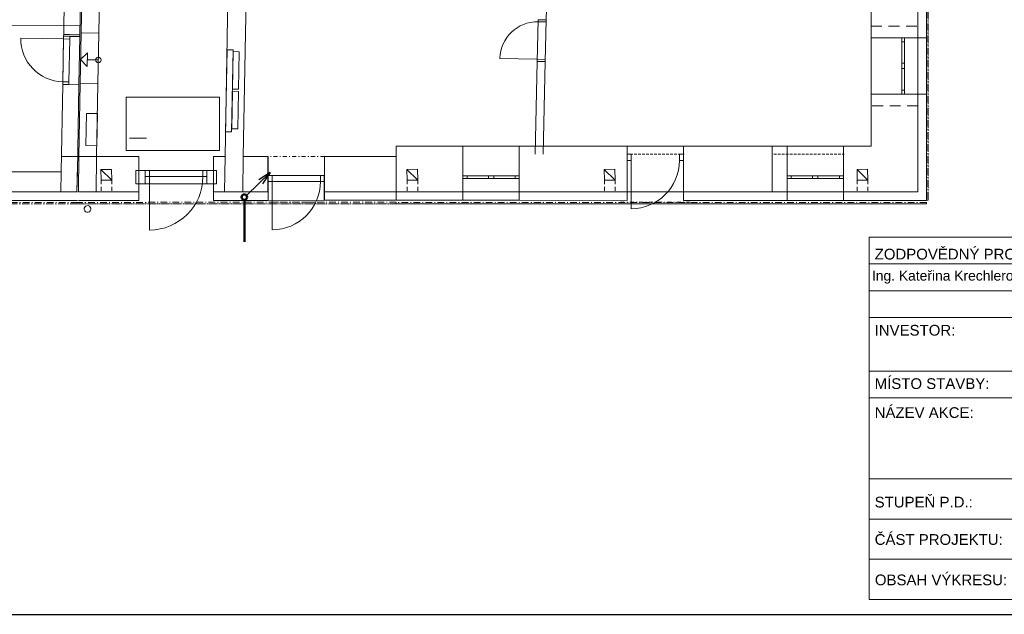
# Model space of a CAD drawing. Header units: millimetres. Extents: x 28262 to 240133, y -152087 to 56534.
# Tile 48 of 107: x 92168 to 110546, y -7545 to 3562. Entities that reach past the tile are written whole.
import ezdxf

# ---------------------------------------------------------------- set-up
doc = ezdxf.new("R2010")
doc.units = ezdxf.units.MM
doc.header["$MEASUREMENT"] = 0
for name, pattern in [('Čerchovaná M', [225, 125, -42.5, 15, -42.5]), ('Čerchovaná S', [175, 75, -42.5, 15, -42.5]), ('Čárkovaná', [325, 200, -125]), ('čárkovaná 3', [75, 50, -25]), ('Čárkovaná S', [125, 75, -50])]:
    doc.linetypes.add(name, pattern=pattern)
doc.layers.get('0').update_dxf_attribs({"lineweight": 9})
for name, color, linetype, lineweight in [('--KANAL_DEST', 5, 'Continuous', 50), ('--KANAL_POPIS', 7, 'Continuous', 25), ('--písmo', 7, 'Continuous', 25), ('--tabulka', 7, 'Continuous', 20), ('2D prvky - obecné', 7, 'Continuous', 9), ('Konstrukce - nosné', 7, 'Continuous', 9), ('Kresby a obrázky', 7, 'Continuous', 9), ('Nové_0', 7, 'Continuous', 9), ('Nové_Konstrukce - krov', 9, 'Continuous', 13), ('Nové_Konstrukce - nosné', 7, 'Continuous', 9), ('Nové_Kresby a obrázky', 9, 'Continuous', 9), ('Nové_Otvory – Dveře', 7, 'Continuous', 9), ('Nové_Otvory – Okna', 7, 'Continuous', 9), ('Nové_Výplně - Povrchové', 7, 'Continuous', 13), ('Nové_Výplně – Řezové', 7, 'Continuous', 9), ('Otvory – Dveře', 7, 'Continuous', 9), ('Situace - terén', 7, 'Continuous', 9), ('Výplně – Řezové', 7, 'Continuous', 9)]:
    doc.layers.add(name, color=color, linetype=linetype, lineweight=lineweight)
doc.styles.add('GENERATED_STYLE_1', font='arial.ttf')

msp = doc.modelspace()

# ---------------------------------------------------------------- hatches: boundary and pattern name
at = {"layer": 'Nové_Výplně – Řezové', "linetype": 'Continuous'}
for points in [[(92989, 3288), (92988, 3253), (93288, 3248), (93289, 3282)], [(107542, 1197), (107542, 347), (107542, 347), (107542, 1197)], [(96802, 1007), (96802, 347), (96805, 347), (96805, 847), (96805, 1007)]]:
    msp.add_hatch(color=256, dxfattribs=at).paths.add_polyline_path(points)

# ---------------------------------------------------------------- linework, layer by layer
at = {"layer": '--KANAL_DEST'}
msp.add_line((96361, 198), (96361, -589), dxfattribs=at)
msp.add_circle((96361, 248), 50, dxfattribs=at)
at = {"layer": '--KANAL_POPIS'}
for p, q in [((96403, 279), (96845, 706)), ((96845, 706), (96632, 571)), ((96845, 706), (96702, 498))]:
    msp.add_line(p, q, dxfattribs=at)
at = {"layer": '--písmo'}
msp.add_line((84343, -7545), (126343, -7545), dxfattribs=at)
at = {"layer": '--tabulka', "linetype": 'Continuous'}
for p, q in [((108026, -500), (126026, -500)), ((108026, -500), (108026, -7267)), ((108026, -1000), (111026, -1000)), ((108026, -1500), (120026, -1500)), ((108026, -2000), (126026, -2000)), ((108026, -3000), (122026, -3000)), ((108026, -3500), (122026, -3500)), ((120026, -5017), (108026, -5017)), ((108026, -5767), (120026, -5767)), ((108026, -6517), (120026, -6517)), ((108026, -7267), (120026, -7267))]:
    msp.add_line(p, q, dxfattribs=at)
at = {"linetype": 'čárkovaná 3'}
msp.add_line((108932, 347), (108932, 17967), dxfattribs=at)
at = {"linetype": 'Continuous'}
msp.add_line((94536, 1347), (94215, 1347), dxfattribs=at)
at = {"layer": '2D prvky - obecné', "linetype": 'Continuous'}
for p, q in [((93603, 1006), (92948, 1006)), ((93274, 1009), (93263, 347)), ((93604, 1007), (93593, 346)), ((96002, 1007), (95991, 347)), ((96342, 1007), (96331, 347)), ((93246, 847), (93237, 346)), ((92944, 721), (92937, 346)), ((102288, 348), (103158, 347))]:
    msp.add_line(p, q, dxfattribs=at)
at = {"layer": '2D prvky - obecné', "linetype": 'čárkovaná 3'}
for p, q in [((103561, 1047), (104571, 1047)), ((106243, 1047), (107558, 1047))]:
    msp.add_line(p, q, dxfattribs=at)
at = {"layer": 'Konstrukce - nosné', "linetype": 'Continuous'}
for p, q in [((101996, 3559), (102095, 7781)), ((96120, 7633), (96002, 1007)), ((96342, 1007), (96460, 7633)), ((93003, 4111), (92989, 3288)), ((93289, 3282), (93303, 4105)), ((93328, 4082), (93315, 3317)), ((93644, 3311), (93658, 4077)), ((89203, 3474), (93291, 3445)), ((93644, 3311), (93315, 3317)), ((93099, 3286), (92989, 3288)), ((93289, 3282), (93099, 3286)), ((101828, 2782), (101788, 1051)), ((101937, 1048), (101978, 2779)), ((92973, 2353), (92944, 721)), ((92973, 2353), (93088, 2351)), ((93088, 2351), (93272, 2348)), ((93244, 721), (93272, 2348)), ((93298, 2367), (93274, 1006)), ((93628, 2361), (93298, 2367)), ((93604, 1006), (93628, 2361)), ((108632, 2173), (108062, 2173)), ((108062, 2173), (108062, 1197)), ((108682, 2173), (108632, 2173)), ((108932, 2173), (108682, 2173)), ((108932, 347), (108932, 2173)), ((100442, 1198), (99193, 1198)), ((99193, 348), (99193, 1198)), ((100442, 648), (100442, 1198)), ((101492, 648), (101492, 1198)), ((103507, 1197), (101783, 1198)), ((106212, 1197), (104557, 1197)), ((106212, 547), (106212, 1197)), ((107542, 547), (107542, 1197)), ((108062, 1197), (107542, 1197)), ((93263, 346), (93274, 1006)), ((94393, 1007), (93604, 1006)), ((96002, 1007), (95783, 1007)), ((96802, 1007), (96342, 1007)), ((96802, 912), (96802, 1007)), ((97855, 848), (97855, 1008)), ((99193, 1008), (97855, 1008)), ((96802, 797), (96802, 912)), ((96802, 347), (96802, 797)), ((97855, 848), (97855, 348)), ((92944, 721), (91753, 721)), ((93237, 346), (93244, 721)), ((100442, 598), (100442, 648)), ((100442, 348), (100442, 598)), ((101492, 598), (101492, 648)), ((101492, 348), (101492, 598)), ((106212, 497), (106212, 547)), ((106212, 347), (106212, 497)), ((107542, 497), (107542, 547)), ((107542, 347), (107542, 497)), ((91753, 346), (93237, 346)), ((93263, 346), (94393, 347)), ((95783, 347), (96802, 347)), ((97855, 348), (99193, 348)), ((99193, 348), (100442, 348)), ((101783, 348), (103507, 347)), ((104557, 347), (106212, 347)), ((107542, 347), (108062, 347)), ((108932, 347), (108062, 347))]:
    msp.add_line(p, q, dxfattribs=at)
at = {"layer": 'Kresby a obrázky', "linetype": 'Continuous'}
for p, q in [((93305, 2818), (93433, 2940)), ((93305, 2818), (93427, 2690)), ((93433, 2940), (93427, 2690)), ((93635, 2810), (93430, 2815))]:
    msp.add_line(p, q, dxfattribs=at)
at = {"layer": 'Kresby a obrázky', "linetype": 'Čárkovaná S'}
for p, q in [((93686, 566), (93686, 346)), ((93886, 566), (93886, 346)), ((99399, 567), (99399, 347)), ((99599, 567), (99599, 347)), ((103082, 567), (103082, 347)), ((103282, 567), (103282, 347)), ((107799, 567), (107799, 347)), ((107999, 567), (107999, 347))]:
    msp.add_line(p, q, dxfattribs=at)
at = {"layer": 'Kresby a obrázky', "linetype": 'Continuous'}
msp.add_circle((93635, 2810), 51, dxfattribs=at)
at = {"layer": 'Nové_0', "linetype": 'Čárkovaná'}
for p, q in [((108062, 1953), (108062, 3443)), ((108062, 3443), (108932, 3443)), ((108932, 3443), (108932, 1953)), ((108932, 1953), (108062, 1953))]:
    msp.add_line(p, q, dxfattribs=at)
at = {"layer": 'Nové_Konstrukce - krov', "linetype": 'Continuous'}
for start, end in [(79.0063, 259.0063), (259.0063, 79.0063)]:
    msp.add_arc((93433, 27), 62.5, start, end, dxfattribs=at)
at = {"layer": 'Nové_Konstrukce - nosné', "linetype": 'Čerchovaná M'}
for p, q in [((109097, 18114), (109097, 191)), ((109123, 18114), (109123, 191)), ((109123, 18114), (109123, 191)), ((109123, 191), (109123, 18114)), ((109123, 191), (109097, 191)), ((109123, 191), (109123, 191)), ((109123, 191), (109123, 191)), ((93249, 150), (88613, 150)), ((93249, 124), (88613, 124)), ((93249, 124), (88613, 124)), ((88613, 123), (93249, 123)), ((99194, 152), (93249, 150)), ((99194, 125), (93249, 124)), ((99194, 125), (93249, 124)), ((93249, 123), (99194, 125)), ((109092, 149), (99194, 150)), ((99194, 124), (99194, 150)), ((109092, 122), (99194, 124)), ((109092, 122), (99194, 124)), ((99194, 123), (99194, 124)), ((99194, 124), (99194, 124)), ((99194, 123), (109092, 122)), ((109092, 122), (109092, 149)), ((109092, 122), (109092, 122)), ((109092, 122), (109092, 122))]:
    msp.add_line(p, q, dxfattribs=at)
at = {"layer": 'Nové_Konstrukce - nosné', "linetype": 'Continuous'}
for p, q in [((108932, 5102), (108932, 3223)), ((109092, 3223), (109092, 5102)), ((108062, 4147), (108062, 3223)), ((108932, 3223), (108932, 4147)), ((101996, 3559), (101846, 3562)), ((92989, 3288), (92988, 3253)), ((93288, 3248), (92988, 3253)), ((93288, 3248), (93289, 3282)), ((108932, 3223), (108062, 3223)), ((108942, 3223), (108932, 3223)), ((108942, 3223), (109092, 3223)), ((101828, 2782), (101978, 2779)), ((108932, 2173), (108931, 347)), ((108942, 2173), (108932, 2173)), ((108942, 2173), (109092, 2173)), ((109091, 347), (109092, 2173)), ((101783, 1198), (101492, 1198)), ((101492, 348), (101492, 1198)), ((103507, 1197), (103507, 347)), ((104557, 347), (104557, 1197)), ((106492, 1197), (106212, 1197)), ((106492, 1197), (106492, 347)), ((107542, 1197), (107542, 1197)), ((107542, 347), (107542, 1197)), ((94393, 1007), (94393, 347)), ((95783, 347), (95783, 1007)), ((96805, 1007), (96802, 1007)), ((96805, 1007), (96805, 847)), ((94513, 747), (94333, 747)), ((94333, 747), (94333, 497)), ((94513, 632), (94513, 747)), ((95663, 632), (95663, 747)), ((95843, 747), (95663, 747)), ((95843, 497), (95843, 747)), ((96805, 847), (96805, 347)), ((94393, 637), (94393, 187)), ((94393, 637), (94393, 347)), ((94513, 497), (94513, 632)), ((95663, 497), (95663, 632)), ((95783, 637), (95783, 187)), ((95783, 637), (95783, 347)), ((96803, 637), (96803, 187)), ((96803, 637), (96803, 347)), ((97853, 638), (97853, 348)), ((97853, 638), (97853, 348)), ((103507, 637), (103507, 187)), ((103507, 637), (103507, 347)), ((104557, 637), (104557, 187)), ((104557, 637), (104557, 347)), ((94333, 497), (94513, 497)), ((95663, 497), (95843, 497)), ((93244, 346), (91753, 346)), ((91753, 186), (93244, 186)), ((94393, 347), (93263, 346)), ((93263, 186), (94393, 187)), ((96803, 347), (95783, 347)), ((95783, 187), (96803, 187)), ((96802, 347), (96805, 347)), ((97855, 188), (97855, 348)), ((99182, 348), (97855, 348)), ((97855, 188), (99182, 188)), ((100442, 348), (99193, 348)), ((99193, 188), (99193, 348)), ((99193, 188), (100442, 188)), ((100442, 338), (100442, 348)), ((100442, 338), (100442, 188)), ((101492, 348), (101783, 348)), ((101492, 338), (101492, 348)), ((103507, 347), (101492, 348)), ((101492, 338), (101492, 188)), ((101492, 188), (103507, 187)), ((106492, 347), (104557, 347)), ((104557, 187), (106492, 187)), ((106212, 347), (106492, 347)), ((107542, 347), (107542, 347)), ((107542, 337), (107542, 347)), ((108931, 347), (107542, 347)), ((107542, 337), (107542, 187)), ((107542, 187), (109091, 187)), ((109091, 187), (109091, 347))]:
    msp.add_line(p, q, dxfattribs=at)
at = {"layer": 'Nové_Kresby a obrázky', "linetype": 'Čerchovaná S'}
for p, q in [((97855, 1008), (96805, 1008)), ((97855, 153), (96805, 153)), ((104683, 151), (103383, 151))]:
    msp.add_line(p, q, dxfattribs=at)
at = {"layer": 'Nové_Otvory – Dveře', "linetype": 'Continuous'}
for p, q in [((101846, 3562), (101828, 2782)), ((101845, 3522), (101846, 3562)), ((101995, 3519), (101845, 3522)), ((101846, 3562), (101996, 3559)), ((101846, 3562), (101996, 3559)), ((101846, 3562), (101996, 3559)), ((101996, 3559), (101978, 2779)), ((101996, 3559), (101995, 3519)), ((92987, 3203), (92188, 3217)), ((92973, 2353), (92988, 3253)), ((92973, 2403), (92987, 3203)), ((92988, 3253), (92987, 3203)), ((92987, 3203), (93102, 3201)), ((93103, 3251), (92988, 3253)), ((92988, 3253), (93103, 3251)), ((92988, 3253), (93103, 3251)), ((93102, 3201), (93088, 2401)), ((93102, 3201), (93103, 3251)), ((93103, 3251), (93288, 3248)), ((93272, 2348), (93288, 3248)), ((101829, 2822), (101129, 2839)), ((101828, 2782), (101829, 2822)), ((101978, 2779), (101828, 2782)), ((101828, 2782), (101978, 2779)), ((101828, 2782), (101978, 2779)), ((101829, 2822), (101979, 2819)), ((101979, 2819), (101978, 2779)), ((93088, 2401), (92973, 2403)), ((92973, 2403), (92973, 2353)), ((93088, 2351), (93088, 2401)), ((92973, 2353), (93088, 2351)), ((92973, 2353), (93088, 2351)), ((92973, 2353), (93088, 2351)), ((93088, 2351), (93272, 2348)), ((104557, 1197), (103507, 1197)), ((103507, 1197), (103507, 1047)), ((104557, 1197), (104557, 1047)), ((94393, 627), (94393, 1007)), ((95783, 627), (95783, 1007)), ((96805, 847), (96805, 1007)), ((97855, 848), (97855, 1008)), ((103582, 1047), (103507, 1047)), ((103507, 1047), (103507, 932)), ((103507, 1047), (103507, 932)), ((103507, 1047), (103507, 932)), ((103507, 932), (103582, 932)), ((103507, 932), (103507, 347)), ((103582, 932), (103582, 1047)), ((103582, 932), (103582, 32)), ((104557, 1047), (104482, 1047)), ((104482, 1047), (104482, 932)), ((104482, 932), (104557, 932)), ((104557, 932), (104557, 1047)), ((104557, 1047), (104557, 932)), ((104557, 1047), (104557, 932)), ((104557, 932), (104557, 347)), ((95663, 747), (94513, 747)), ((94588, 747), (94513, 747)), ((94513, 747), (94513, 632)), ((94513, 632), (94513, 747)), ((94513, 632), (94513, 747)), ((94588, 747), (95588, 747)), ((94588, 632), (94588, 747)), ((95663, 747), (95588, 747)), ((95588, 747), (95588, 632)), ((95663, 632), (95663, 747)), ((95663, 632), (95663, 747)), ((95663, 632), (95663, 747)), ((96805, 847), (96805, 347)), ((97855, 848), (97855, 348)), ((94393, 637), (94393, 347)), ((94393, 637), (94393, 187)), ((94393, 627), (94393, 347)), ((94513, 632), (94588, 632)), ((94513, 497), (94513, 632)), ((95588, 632), (94588, 632)), ((94588, 632), (94588, -368)), ((95588, 632), (95663, 632)), ((95663, 497), (95663, 632)), ((95783, 637), (95783, 347)), ((95783, 637), (95783, 187)), ((95783, 627), (95783, 347)), ((96803, 637), (96803, 347)), ((96803, 637), (96803, 187)), ((96880, 652), (96805, 652)), ((96805, 652), (96805, 537)), ((96880, 652), (97780, 653)), ((96880, 537), (96880, 652)), ((97855, 653), (97780, 653)), ((97780, 653), (97780, 538)), ((97853, 638), (97853, 348)), ((97853, 638), (97853, 188)), ((97855, 538), (97855, 653)), ((103507, 637), (103507, 347)), ((103507, 637), (103507, 187)), ((104557, 637), (104557, 347)), ((104557, 637), (104557, 187)), ((95663, 497), (94513, 497)), ((96805, 537), (96880, 537)), ((97780, 538), (96880, 537)), ((96880, 537), (96880, -363)), ((97780, 538), (97855, 538)), ((96805, 187), (96805, 347)), ((97855, 188), (96805, 187)), ((97855, 188), (97855, 348)), ((104557, 347), (103507, 347))]:
    msp.add_line(p, q, dxfattribs=at)
for centre, radius, start, end in [((101829, 2822), 700, 88.6585, 178.6585), ((92987, 3203), 800, 178.9976, 268.9976), ((103582, 932), 900, 269.9912, 359.9912), ((94588, 632), 1000, 270.0169, 0.0169), ((96880, 537), 900, 270.0169, 0.0169)]:
    msp.add_arc(centre, radius, start, end, dxfattribs=at)
at = {"layer": 'Nové_Otvory – Okna', "linetype": 'Continuous'}
for p, q in [((108062, 2173), (108062, 3223)), ((108632, 3223), (108062, 3223)), ((108632, 3148), (108632, 3223)), ((108682, 3223), (108632, 3223)), ((108682, 3223), (108632, 3223)), ((108682, 3148), (108632, 3148)), ((108632, 2748), (108632, 3148)), ((108682, 3223), (108682, 3148)), ((108932, 3223), (108682, 3223)), ((108682, 3148), (108682, 2748)), ((108932, 2173), (108932, 3223)), ((108942, 3223), (108932, 3223)), ((108932, 2173), (108932, 3223)), ((108942, 3223), (109092, 3223)), ((109092, 2173), (109092, 3223)), ((108632, 2698), (108632, 2748)), ((108632, 2748), (108682, 2748)), ((108632, 2648), (108632, 2698)), ((108682, 2648), (108632, 2648)), ((108632, 2248), (108632, 2648)), ((108682, 2748), (108682, 2698)), ((108682, 2698), (108682, 2648)), ((108682, 2648), (108682, 2248)), ((108632, 2173), (108632, 2248)), ((108632, 2248), (108682, 2248)), ((108682, 2248), (108682, 2173)), ((108632, 2173), (108062, 2173)), ((108682, 2173), (108632, 2173)), ((108682, 2173), (108632, 2173)), ((108932, 2173), (108682, 2173)), ((108942, 2173), (108932, 2173)), ((108942, 2173), (109092, 2173)), ((101492, 1198), (100442, 1198)), ((100442, 648), (100442, 1198)), ((101492, 648), (101492, 1198)), ((106492, 1197), (107542, 1197)), ((106492, 647), (106492, 1197)), ((107542, 647), (107542, 1197)), ((100517, 648), (100442, 648)), ((100442, 598), (100442, 648)), ((100442, 598), (100442, 648)), ((100442, 598), (100517, 598)), ((100442, 348), (100442, 598)), ((100517, 598), (100517, 648)), ((100917, 648), (100517, 648)), ((100517, 598), (100917, 598)), ((100967, 648), (100917, 648)), ((100917, 648), (100917, 598)), ((100917, 598), (100967, 598)), ((101017, 648), (100967, 648)), ((100967, 598), (101017, 598)), ((101017, 598), (101017, 648)), ((101417, 648), (101017, 648)), ((101017, 598), (101417, 598)), ((101492, 648), (101417, 648)), ((101417, 648), (101417, 598)), ((101417, 598), (101492, 598)), ((101492, 598), (101492, 648)), ((101492, 598), (101492, 648)), ((101492, 348), (101492, 598)), ((106492, 647), (106567, 647)), ((106492, 597), (106492, 647)), ((106492, 597), (106492, 647)), ((106567, 597), (106492, 597)), ((106492, 347), (106492, 597)), ((106567, 647), (106567, 597)), ((106567, 647), (106967, 647)), ((106967, 597), (106567, 597)), ((106967, 597), (106967, 647)), ((106967, 647), (107017, 647)), ((107017, 597), (106967, 597)), ((107017, 647), (107067, 647)), ((107067, 597), (107017, 597)), ((107067, 647), (107067, 597)), ((107067, 647), (107467, 647)), ((107467, 597), (107067, 597)), ((107467, 597), (107467, 647)), ((107467, 647), (107542, 647)), ((107542, 597), (107467, 597)), ((107542, 597), (107542, 647)), ((107542, 597), (107542, 647)), ((107542, 347), (107542, 597)), ((101492, 348), (100442, 348)), ((100442, 348), (101492, 348)), ((100442, 338), (100442, 348)), ((100442, 338), (100442, 348)), ((101492, 348), (100442, 348)), ((100442, 188), (100442, 338)), ((100442, 338), (100442, 188)), ((101492, 188), (100442, 188)), ((101492, 188), (100442, 188)), ((101492, 348), (101492, 338)), ((101492, 338), (101492, 348)), ((101492, 338), (101492, 188)), ((101492, 338), (101492, 188)), ((106492, 347), (107542, 347)), ((106492, 337), (106492, 347)), ((106492, 347), (107542, 347)), ((106492, 337), (106492, 347)), ((107542, 347), (106492, 347)), ((106492, 337), (106492, 187)), ((106492, 337), (106492, 187)), ((106492, 187), (107542, 187)), ((107542, 187), (106492, 187)), ((107542, 337), (107542, 347)), ((107542, 337), (107542, 347)), ((107542, 337), (107542, 187)), ((107542, 337), (107542, 187))]:
    msp.add_line(p, q, dxfattribs=at)
at = {"layer": 'Nové_Výplně - Povrchové', "linetype": 'Continuous'}
for p, q in [((94156, 1117), (94156, 2117)), ((94156, 2117), (95898, 2117)), ((95898, 2117), (95898, 1117)), ((95898, 1117), (94156, 1117))]:
    msp.add_line(p, q, dxfattribs=at)
at = {"layer": 'Otvory – Dveře', "linetype": 'Continuous'}
for p, q in [((93298, 2367), (93315, 3317)), ((93644, 3311), (93315, 3317)), ((93628, 2361), (93644, 3311)), ((93628, 2361), (93298, 2367))]:
    msp.add_line(p, q, dxfattribs=at)
at = {"layer": 'Situace - terén', "linetype": 'Continuous'}
for p, q in [((96038, 2999), (96011, 1468)), ((96151, 2997), (96038, 2999)), ((96124, 1466), (96151, 2997)), ((96150, 2965), (96138, 2266)), ((96264, 2963), (96150, 2965)), ((96251, 2264), (96264, 2963)), ((96137, 2225), (96125, 1526)), ((96251, 2223), (96137, 2225)), ((96138, 2266), (96251, 2264)), ((96238, 1524), (96251, 2223)), ((93415, 1810), (93404, 1210)), ((93618, 1807), (93415, 1810)), ((93608, 1206), (93618, 1807)), ((96125, 1526), (96238, 1524)), ((96011, 1468), (96124, 1466)), ((93404, 1210), (93608, 1206))]:
    msp.add_line(p, q, dxfattribs=at)
at = {"layer": 'Výplně – Řezové', "linetype": 'Continuous'}
for p, q in [((93882, 766), (93683, 765)), ((93686, 566), (93683, 765)), ((93683, 765), (93886, 566)), ((93683, 765), (93886, 566)), ((93886, 566), (93882, 766)), ((99595, 767), (99397, 765)), ((99399, 567), (99397, 765)), ((99397, 765), (99599, 567)), ((99397, 765), (99599, 567)), ((99599, 567), (99595, 767)), ((103278, 767), (103079, 766)), ((103082, 567), (103079, 766)), ((103079, 766), (103282, 567)), ((103079, 766), (103282, 567)), ((103282, 567), (103278, 767)), ((107995, 767), (107797, 766)), ((107799, 567), (107797, 766)), ((107797, 766), (107999, 567)), ((107797, 766), (107999, 567)), ((107999, 567), (107995, 767)), ((93886, 566), (93686, 566)), ((99599, 567), (99399, 567)), ((103282, 567), (103082, 567)), ((107999, 567), (107799, 567))]:
    msp.add_line(p, q, dxfattribs=at)

# ---------------------------------------------------------------- texts
at = {"layer": '--tabulka', "linetype": 'Continuous', "style": 'GENERATED_STYLE_1'}
for s, insert, char_height, attachment_point in [('\\A1;{\\fArial|b0|i0|c238|p38;ZODPOVĚDNÝ PROJ.:}', (108126, -920), 200, 7), ('\\A1;Ing. Kateřina Krechlerová', (108075, -1247), 185, 4), ('\\A1;{\\fArial|b0|i0|c238|p38;INVESTOR:}', (108126, -2240), 200, 4), ('\\A1;{\\fArial|b0|i0|c238|p38;MÍSTO STAVBY:}', (108126, -3237), 200, 4), ('\\A1;{\\fArial|b0|i0|c238|p38;NÁZEV AKCE:}', (108126, -3778), 200, 4), ('\\A1;{\\fArial|b0|i0|c238|p38;STUPEŇ P.D.:}', (108126, -5450), 200, 4), ('\\A1;{\\fArial|b0|i0|c238|p38;ČÁST PROJEKTU:}', (108126, -6149), 200, 4), ('\\A1;{\\fArial|b0|i0|c238|p38;OBSAH VÝKRESU:}', (108130, -6903), 200, 4)]:
    msp.add_mtext(s, dxfattribs=dict(at, insert=insert, char_height=char_height, attachment_point=attachment_point))

doc.saveas('drawing.dxf')
